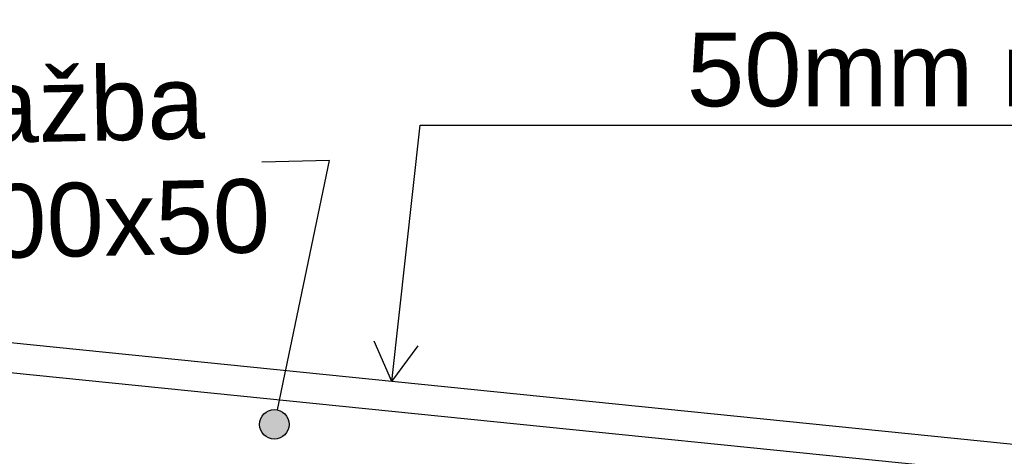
# Model space of a CAD drawing. Header units: millimetres. Extents: x -28017 to 3863, y -4271 to 20239.
# Tile 40 of 105: x -20554 to -18886, y 10206 to 10947. Entities that reach past the tile are written whole.
import ezdxf

# ---------------------------------------------------------------- set-up
doc = ezdxf.new("R2010")
doc.units = ezdxf.units.MM
doc.header["$MEASUREMENT"] = 0
doc.linetypes.add('Wipeout_Contour', pattern=[1000, 0, -1000])
for name, color, linetype in [('5._POHLED ZÁPADNÍ_2_Anotace - SP', 7, 'Continuous'), ('5._POHLED ZÁPADNÍ_2_Nové_Anotace - SP', 7, 'Continuous'), ('5._POHLED ZÁPADNÍ_2_Nové_Situace', 7, 'Continuous'), ('5._POHLED ZÁPADNÍ_2_Nové_Situace - terén', 7, 'Continuous'), ('5._POHLED ZÁPADNÍ_2_Nové_Výplně - Povrchové', 7, 'Continuous'), ('5._POHLED ZÁPADNÍ_2_Situace - terén', 7, 'Continuous')]:
    doc.layers.add(name, color=color, linetype=linetype)
doc.styles.add('GENEROVANÝ_STYL_1', font='txt')
doc.styles.add('GENEROVANÝ_STYL_2', font='txt')

msp = doc.modelspace()

# ---------------------------------------------------------------- linework, layer by layer
at = {"layer": '5._POHLED ZÁPADNÍ_2_Nové_Anotace - SP', "color": 1, "linetype": 'Continuous', "lineweight": 25}
msp.add_line((-20029.2, 10707.8), (-20143.7, 10705.3), dxfattribs=at)
at = {"layer": '5._POHLED ZÁPADNÍ_2_Nové_Situace - terén', "color": 1, "linetype": 'Continuous', "lineweight": 25}
msp.add_line((-19875.6, 10768), (-17216, 10768), dxfattribs=at)

# ---------------------------------------------------------------- texts
at = {"layer": '5._POHLED ZÁPADNÍ_2_Anotace - SP', "color": 1, "linetype": 'Continuous', "lineweight": 25, "insert": (-20607.7, 10701.4), "char_height": 125, "attachment_point": 5, "rotation": 1.2317, "line_spacing_factor": 0.937489, "style": 'GENEROVANÝ_STYL_1'}
msp.add_mtext('\\A1;{\\pqc;\\fArial|b0|i0|c238|p38;Přídlažba\\P\\pqc;\\fArial|b0|i0|c238|p38;200x100x50}', dxfattribs=at)
at = {"layer": '5._POHLED ZÁPADNÍ_2_Situace - terén', "color": 1, "linetype": 'Continuous', "lineweight": 25, "insert": (-18545.8, 10798), "char_height": 125, "attachment_point": 8, "style": 'GENEROVANÝ_STYL_2'}
msp.add_mtext('\\A1;{\\pqc;\\fArial|b0|i0|c0|p38;5\\fArial|b0|i0|c0|p38;0mm nad komunikací}', dxfattribs=at)

# ---------------------------------------------------------------- wipeouts: each hides what was drawn before it
at = {"color": 254, "linetype": 'Wipeout_Contour', "lineweight": 0, "ltscale": 87892.292183}
msp.add_wipeout([(-18235.9, 10161.8), (-20614.6, 10403.1), (-20615.5, 10352.9), (-18241, 10112.1)], dxfattribs=at).dxf.layer = '5._POHLED ZÁPADNÍ_2_Nové_Výplně - Povrchové'

# ---------------------------------------------------------------- next in the draw order: hatches: boundary and pattern name
at = {"layer": '5._POHLED ZÁPADNÍ_2_Nové_Anotace - SP', "linetype": 'Continuous', "lineweight": 25}
msp.add_hatch(color=1, dxfattribs=at).paths.add_polyline_path([(-20147.7, 10260.5), (-20145.8, 10251), (-20140.4, 10242.8), (-20132.3, 10237.4), (-20122.7, 10235.5), (-20113.2, 10237.4), (-20105.1, 10242.8), (-20099.6, 10251), (-20097.7, 10260.5), (-20099.6, 10270.1), (-20105.1, 10278.2), (-20113.2, 10283.6), (-20122.7, 10285.5), (-20132.3, 10283.6), (-20140.4, 10278.2), (-20145.8, 10270.1)])

# ---------------------------------------------------------------- next in the draw order: linework, layer by layer
at = {"layer": '5._POHLED ZÁPADNÍ_2_Nové_Anotace - SP', "color": 1, "linetype": 'Continuous', "lineweight": 25}
msp.add_line((-20117.6, 10285), (-20029.2, 10707.8), dxfattribs=at)
msp.add_circle((-20122.7, 10260.5), 25, dxfattribs=at)
at = {"layer": '5._POHLED ZÁPADNÍ_2_Nové_Situace', "color": 1, "linetype": 'Continuous', "lineweight": 25, "flags": 128}
for points in [[(-18186.2, 10156.8), (-20614.6, 10403.1)], [(-20615.5, 10352.9), (-18241, 10112.1)]]:
    msp.add_lwpolyline(points, dxfattribs=at)
at = {"layer": '5._POHLED ZÁPADNÍ_2_Nové_Situace - terén', "color": 1, "linetype": 'Continuous', "lineweight": 25}
for q in [(-19875.6, 10768), (-19953.7, 10401.7), (-19879.2, 10393.5)]:
    msp.add_line((-19923.6, 10333), q, dxfattribs=at)

doc.saveas('drawing.dxf')
